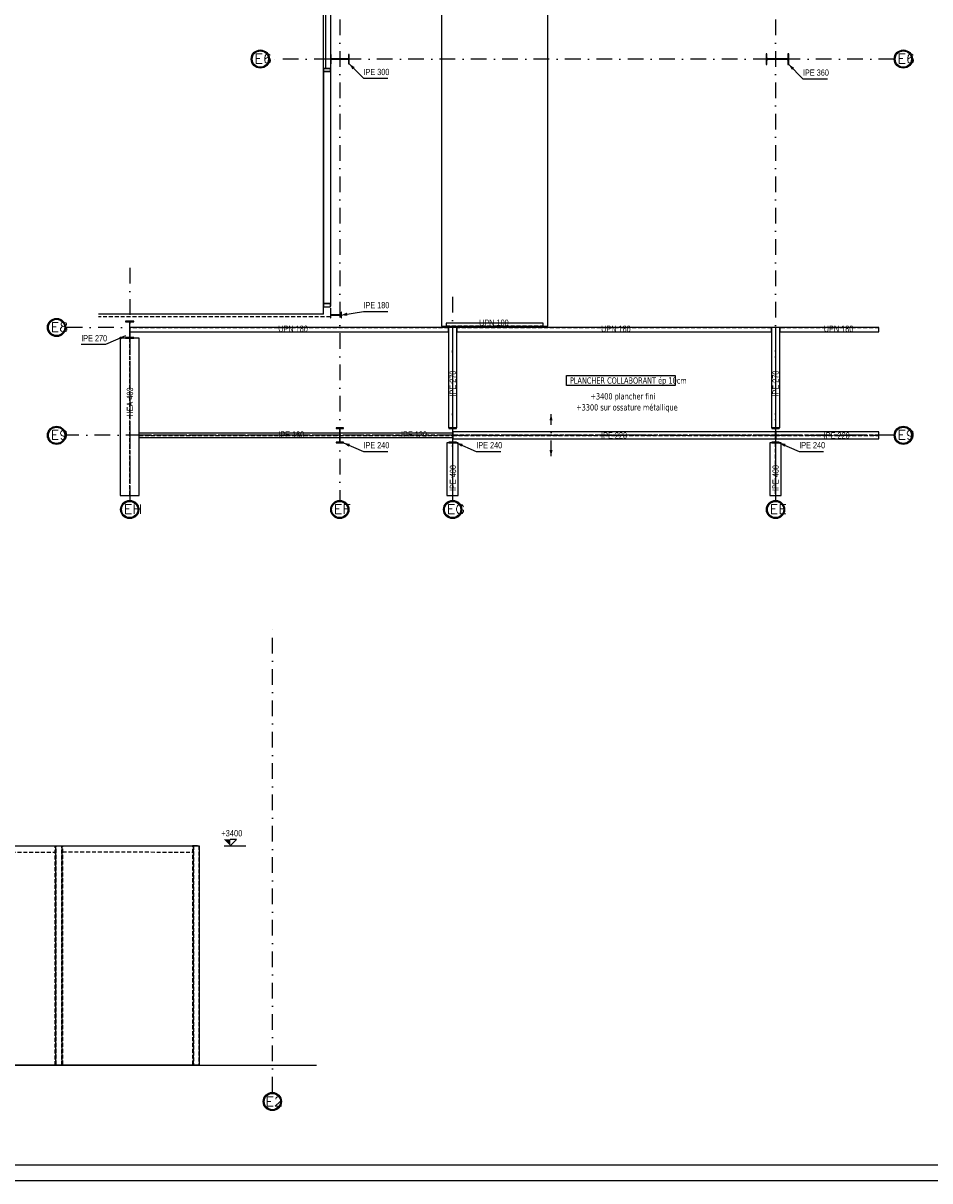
# Model space of a CAD drawing. Extents: x 293186 to 369035, y -341273 to -122059.
# Tile 19 of 64: x 334352 to 348813, y -293349 to -274888. Entities that reach past the tile are written whole.
import ezdxf

# ---------------------------------------------------------------- set-up
doc = ezdxf.new("R2010")
doc.units = 0
doc.header["$LTSCALE"] = 50
doc.linetypes.add('DASHDOT', pattern=[10, 5, -2.5, 0, -2.5])
doc.linetypes.add('HIDDEN', pattern=[1.875, 1.25, -0.625])
doc.layers.get('0').update_dxf_attribs({"color": 1, "linetype": 'CONTINUOUS'})
doc.layers.add('ECHELLE_1_50', color=7, linetype='CONTINUOUS')
doc.styles.add('ARIAL', font='txt')
doc.styles.add('CADWORK5', font='ROMAND', dxfattribs={"width": 0.8})
doc.styles.add('TAHOMA', font='txt')

# ---------------------------------------------------------------- blocks, each defined once
blk = doc.blocks.new('CDWK_EXTR_2')
at = {"color": 0}
blk.add_solid([(0, 0), (2, 0.5), (2, -0.5)], dxfattribs=at)
blk = doc.blocks.new('*D172')
at = {"layer": 'ECHELLE_1_50', "color": 150}
for p, q in [((337656, -288006), (337756, -287906)), ((337756, -287906), (337656, -287906)), ((337556, -288006), (337906, -288006))]:
    blk.add_line(p, q, dxfattribs=at)
blk.add_solid([(337656, -288006), (337656, -287906), (337556, -287906)], dxfattribs=at)
at = {"layer": 'ECHELLE_1_50', "color": 26, "style": 'ARIAL', "width": 0.75}
blk.add_text('+3400', height=100, dxfattribs=at).set_placement((337512, -287856))

msp = doc.modelspace()

# ---------------------------------------------------------------- hatches: boundary and pattern name
at = {"layer": 'ECHELLE_1_50', "linetype": 'HIDDEN'}
for points in [[(334862, -291506), (334862, -288006), (334875, -288006), (334875, -291506)], [(334970, -291506), (334970, -288006), (334982, -288006), (334982, -291506)], [(337067, -291506), (337067, -288006), (337055, -288006), (337055, -291506)]]:
    msp.add_hatch(color=11, dxfattribs=at).paths.add_polyline_path(points)

# ---------------------------------------------------------------- linework, layer by layer
at = {"layer": 'ECHELLE_1_50', "color": 3, "linetype": 'DASHDOT'}
for p, q in [((339402, -252828), (339402, -282499)), ((346352, -252828), (346352, -282499)), ((348245, -275461), (338280, -275461)), ((336052, -278792), (336052, -282499)), ((341202, -279253), (341202, -282499)), ((339799, -279741), (335030, -279741)), ((348245, -281461), (335030, -281461)), ((338327, -291940), (338327, -284533))]:
    msp.add_line(p, q, dxfattribs=at)
at = {"layer": 'ECHELLE_1_50', "color": 2}
for p, q in [((339142, -279531), (339142, -263566)), ((339182, -275611), (339182, -274461)), ((339252, -274461), (339252, -279376)), ((339142, -275611), (339252, -275611)), ((339142, -279531), (335552, -279531))]:
    msp.add_line(p, q, dxfattribs=at)
at = {"layer": 'ECHELLE_1_50', "color": 106}
for p, q in [((339142, -275611), (339142, -275611)), ((339142, -275611), (339142, -275661)), ((339252, -275611), (339142, -275611)), ((339142, -275611), (339142, -275611)), ((339252, -275661), (339252, -275611)), ((339252, -275611), (339252, -275611)), ((339142, -275661), (339252, -275661)), ((339142, -275661), (339142, -275661)), ((339142, -275661), (339252, -275661)), ((339252, -275661), (339142, -275661)), ((339142, -275661), (339142, -275661)), ((339142, -279361), (339142, -275661)), ((339142, -275661), (339142, -279361)), ((339252, -275661), (339252, -275661)), ((339252, -275661), (339252, -275661)), ((339252, -275661), (339252, -279361)), ((339252, -275661), (339252, -279361)), ((339142, -279361), (339142, -279411)), ((339252, -279361), (339142, -279361)), ((339142, -279361), (339142, -279361)), ((339142, -279361), (339142, -279361)), ((339142, -279361), (339252, -279361)), ((339252, -279361), (339142, -279361)), ((339142, -279411), (339252, -279411)), ((339142, -279411), (339142, -279411)), ((339252, -279411), (339252, -279361)), ((339252, -279361), (339252, -279361)), ((339252, -279361), (339252, -279361)), ((339252, -279411), (339252, -279411))]:
    msp.add_line(p, q, dxfattribs=at)
at = {"layer": 'ECHELLE_1_50', "color": 5, "linetype": 'HIDDEN'}
for p, q in [((341135, -279749), (336055, -279749)), ((341199, -279741), (341199, -281341)), ((341206, -281341), (341206, -279741)), ((346285, -279749), (341270, -279749)), ((346349, -279741), (346349, -281341)), ((346355, -281341), (346355, -279741)), ((348001, -279749), (346420, -279749)), ((336047, -279911), (336047, -282421)), ((336058, -282421), (336058, -279911)), ((339399, -281458), (336203, -281458)), ((336203, -281463), (339399, -281463)), ((341199, -281458), (339399, -281458)), ((339399, -281463), (341199, -281463)), ((346349, -281458), (341205, -281458)), ((341205, -281464), (346349, -281464)), ((348001, -281458), (346355, -281458)), ((346355, -281464), (348001, -281464)), ((341198, -281581), (341198, -282421)), ((341207, -282421), (341207, -281581)), ((346348, -281581), (346348, -282421)), ((346356, -282421), (346356, -281581))]:
    msp.add_line(p, q, dxfattribs=at)
at = {"layer": 'ECHELLE_1_50', "color": 141, "linetype": 'HIDDEN'}
msp.add_line((341097, -279715), (342647, -279715), dxfattribs=at)
at = {"layer": 'ECHELLE_1_50', "color": 5, "linetype": 'DASHDOT'}
for p, q in [((341202, -279741), (341202, -281341)), ((346352, -279741), (346352, -281341)), ((336052, -279911), (336052, -282421)), ((339399, -281461), (336203, -281461)), ((341199, -281461), (339399, -281461)), ((341205, -281461), (346349, -281461)), ((346355, -281461), (348001, -281461)), ((341202, -281581), (341202, -282421)), ((346352, -281581), (346352, -282421))]:
    msp.add_line(p, q, dxfattribs=at)
at = {"layer": 'ECHELLE_1_50', "color": 158, "linetype": 'DASHDOT'}
msp.add_line((342772, -281793), (342772, -281123), dxfattribs=at)
at = {"layer": 'ECHELLE_1_50', "color": 5, "linetype": 'CONTINUOUS'}
for p, q in [((339399, -281424), (336202, -281424)), ((336203, -281497), (339399, -281497)), ((341199, -281424), (339398, -281424)), ((339399, -281497), (341199, -281497))]:
    msp.add_line(p, q, dxfattribs=at)
at = {"layer": 'ECHELLE_1_50', "color": 22, "linetype": 'HIDDEN'}
for p, q in [((332762, -288106), (334862, -288106)), ((334982, -288104), (337055, -288106))]:
    msp.add_line(p, q, dxfattribs=at)
at = {"layer": 'ECHELLE_1_50', "color": 7}
msp.add_line((315709, -291506, 2540), (339031, -291506, 2540), dxfattribs=at)
at = {"layer": 'ECHELLE_1_50', "color": 32, "linetype": 'CONTINUOUS'}
for points in [[(303867, -251399), (359917, -251399), (359917, -293349), (303867, -293349), (303867, -251399)], [(304117, -251649), (359667, -251649), (359667, -293099), (304117, -293099), (304117, -251649)]]:
    msp.add_lwpolyline(points, dxfattribs=at)
at = {"layer": 'ECHELLE_1_50', "color": 7, "linetype": 'HIDDEN'}
msp.add_lwpolyline([(348239, -253651), (339252, -253651), (339252, -279571), (335552, -279571)], dxfattribs=at)
at = {"layer": 'ECHELLE_1_50', "color": 5, "linetype": 'CONTINUOUS'}
for points in [[(339526, -275457), (339278, -275457, -0.414214), (339263, -275442), (339263, -275386), (339252, -275386), (339252, -275421), (339252, -275501), (339252, -275536), (339263, -275536), (339263, -275479, -0.414214), (339278, -275464), (339526, -275464, -0.414214), (339541, -275479), (339541, -275536), (339552, -275536)], [(339552, -275536), (339552, -275386), (339541, -275386), (339541, -275442, -0.414214), (339526, -275457)], [(346531, -275457), (346233, -275457, -0.414214), (346215, -275439), (346215, -275376), (346202, -275376), (346202, -275416), (346202, -275506), (346202, -275546), (346215, -275546), (346215, -275483, -0.414214), (346233, -275465), (346531, -275465, -0.414214), (346549, -275483), (346549, -275546), (346562, -275546)], [(346562, -275546), (346562, -275376), (346549, -275376), (346549, -275439, -0.414214), (346531, -275457)], [(339415, -279538), (339269, -279538, -0.414214), (339260, -279529), (339260, -279495), (339252, -279495), (339252, -279516), (339252, -279566), (339252, -279586), (339260, -279586), (339260, -279552, -0.414214), (339269, -279543), (339415, -279543, -0.414214), (339424, -279552), (339424, -279586), (339432, -279586)], [(339432, -279586), (339432, -279495), (339424, -279495), (339424, -279529, -0.414214), (339415, -279538)], [(336055, -279886), (336055, -279666, -0.414214), (336070, -279651), (336120, -279651), (336120, -279641), (336088, -279641), (336016, -279641), (335985, -279641), (335985, -279651), (336034, -279651, -0.414214), (336049, -279666), (336049, -279886, -0.414214), (336034, -279901), (335985, -279901), (335985, -279911)], [(335985, -279911), (336120, -279911), (336120, -279901), (336070, -279901, -0.414214), (336055, -279886)], [(339405, -281556), (339405, -281366, -0.414214), (339420, -281351), (339462, -281351), (339462, -281341), (339436, -281341), (339368, -281341), (339342, -281341), (339342, -281351), (339384, -281351, -0.414214), (339399, -281366), (339399, -281556, -0.414214), (339384, -281571), (339342, -281571), (339342, -281581)], [(341205, -281556), (341205, -281366, -0.414214), (341220, -281351), (341262, -281351), (341262, -281341), (341236, -281341), (341168, -281341), (341142, -281341), (341142, -281351), (341184, -281351, -0.414214), (341199, -281366), (341199, -281556, -0.414214), (341184, -281571), (341142, -281571), (341142, -281581)], [(346355, -281556), (346355, -281366, -0.414214), (346370, -281351), (346412, -281351), (346412, -281341), (346386, -281341), (346318, -281341), (346292, -281341), (346292, -281351), (346334, -281351, -0.414214), (346349, -281366), (346349, -281556, -0.414214), (346334, -281571), (346292, -281571), (346292, -281581)], [(339342, -281581), (339462, -281581), (339462, -281571), (339420, -281571, -0.414214), (339405, -281556)], [(341142, -281581), (341262, -281581), (341262, -281571), (341220, -281571, -0.414214), (341205, -281556)], [(346292, -281581), (346412, -281581), (346412, -281571), (346370, -281571, -0.414214), (346355, -281556)]]:
    msp.add_lwpolyline(points, format="xyb", dxfattribs=at)
at = {"layer": 'ECHELLE_1_50', "color": 7, "linetype": 'CONTINUOUS'}
for points in [[(339552, -275536), (339779, -275767), (340169, -275767)], [(346562, -275546), (346789, -275777), (347179, -275777)], [(339421, -279546), (339779, -279485), (340169, -279485)], [(335985, -279876), (335668, -280013), (335278, -280013)], [(339462, -281581), (339779, -281718), (340169, -281718)], [(341262, -281581), (341579, -281718), (341969, -281718)], [(346412, -281581), (346729, -281718), (347119, -281718)]]:
    msp.add_lwpolyline(points, dxfattribs=at)
at = {"layer": 'ECHELLE_1_50', "color": 141, "linetype": 'CONTINUOUS'}
msp.add_lwpolyline([(341097, -279721), (342647, -279721), (342647, -279671), (341097, -279671), (341097, -279721)], dxfattribs=at)
at = {"layer": 'ECHELLE_1_50', "color": 5, "linetype": 'CONTINUOUS'}
for points in [[(341135, -279741), (336055, -279741), (336055, -279811), (341135, -279811), (341135, -279741)], [(341135, -279741), (341135, -281341), (341270, -281341), (341270, -279741), (341135, -279741)], [(346285, -279741), (341270, -279741), (341270, -279811), (346285, -279811), (346285, -279741)], [(346285, -279741), (346285, -281341), (346420, -281341), (346420, -279741), (346285, -279741)], [(348001, -279741), (346420, -279741), (346420, -279811), (348001, -279811), (348001, -279741)], [(335902, -279911), (335902, -282421), (336202, -282421), (336202, -279911), (335902, -279911)], [(341205, -281516), (346349, -281516), (346349, -281406), (341205, -281406), (341205, -281516)], [(346355, -281516), (348001, -281516), (348001, -281406), (346355, -281406), (346355, -281516)], [(341112, -281581), (341112, -282421), (341292, -282421), (341292, -281581), (341112, -281581)], [(346262, -281581), (346262, -282421), (346442, -282421), (346442, -281581), (346262, -281581)]]:
    msp.add_lwpolyline(points, dxfattribs=at)
at = {"layer": 'ECHELLE_1_50', "color": 32, "linetype": 'CONTINUOUS'}
msp.add_lwpolyline([(343019, -280506), (344752, -280506), (344752, -280669), (343019, -280669)], close=True, dxfattribs=at)
at = {"layer": 'ECHELLE_1_50', "color": 11, "linetype": 'CONTINUOUS'}
msp.add_lwpolyline([(323822, -288006), (337162, -288006), (337162, -291506), (323822, -291506)], close=True, dxfattribs=at)
at = {"layer": 'ECHELLE_1_50', "color": 3, "linetype": 'CONTINUOUS'}
for centre, radius in [((338135, -275461), 145), ((338135, -275461), 130), ((348390, -275461), 145), ((348390, -275461), 130), ((334885, -279741), 145), ((334885, -279741), 130), ((334885, -281461), 145), ((334885, -281461), 130), ((348390, -281461), 145), ((348390, -281461), 130), ((336052, -282644), 145), ((336052, -282644), 130), ((339402, -282644), 145), ((339402, -282644), 130), ((341202, -282644), 145), ((341202, -282644), 130), ((346352, -282644), 145), ((346352, -282644), 130), ((338327, -292085), 145), ((338327, -292085), 130)]:
    msp.add_circle(centre, radius, dxfattribs=at)
at = {"layer": 'ECHELLE_1_50', "color": 5, "linetype": 'CONTINUOUS'}
msp.add_3dface([(341022, -279721, 2540), (342722, -279721, 2540), (342722, -274223, 2540), (341022, -274223, 2540)], dxfattribs=at)
at = {"layer": 'ECHELLE_1_50', "color": 11, "linetype": 'HIDDEN'}
for points in [[(334862, -291506, 2540), (334862, -288006, 2540), (334875, -288006, 2540), (334875, -291506, 2540)], [(334970, -288006, 2540), (334970, -291506, 2540), (334875, -291506, 2540), (334875, -288006, 2540)], [(334970, -291506, 2540), (334970, -288006, 2540), (334982, -288006, 2540), (334982, -291506, 2540)], [(337067, -291506, 2540), (337067, -288006, 2540), (337055, -288006, 2540), (337055, -291506, 2540)], [(337067, -288006, 2540), (337067, -291506, 2540), (337162, -291506, 2540), (337162, -288006, 2540)]]:
    msp.add_3dface(points, dxfattribs=at)

# ---------------------------------------------------------------- block references
at = {"layer": 'ECHELLE_1_50', "color": 7, "linetype": 'CONTINUOUS', "xscale": 50, "yscale": 50, "zscale": 50}
for p, rotation in [((339552, -275536), 314.51853723), ((346562, -275546), 314.51853723), ((339421, -279546), 9.745517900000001), ((335985, -279876), 203.34466617), ((339462, -281581), 336.6553338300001), ((341262, -281581), 336.6553338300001), ((346412, -281581), 336.6553338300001)]:
    msp.add_blockref('CDWK_EXTR_2', p, dxfattribs=dict(at, rotation=rotation))
at = {"layer": 'ECHELLE_1_50', "color": 158, "linetype": 'DASHDOT', "xscale": 50, "yscale": 50, "zscale": 50}
for p, rotation in [((342772, -281123), 270), ((342772, -281793), 90)]:
    msp.add_blockref('CDWK_EXTR_2', p, dxfattribs=dict(at, rotation=rotation))
at = {"layer": 'ECHELLE_1_50', "color": 0}
msp.add_blockref('*D172', (0, 0), dxfattribs=at)

# ---------------------------------------------------------------- texts
at = {"layer": 'ECHELLE_1_50', "color": 96, "style": 'CADWORK5', "width": 1.125}
for s, p in [('E6', (338039, -275530)), ('E6', (348294, -275530)), ('E8', (334790, -279810)), ('E9', (334790, -281530)), ('E9', (348294, -281530)), ('EH', (335957, -282714)), ('EF', (339307, -282714)), ('EG', (341107, -282714)), ('EE', (346257, -282714)), ('E2', (338215, -292160))]:
    msp.add_text(s, height=150, dxfattribs=at).set_placement(p)
at = {"layer": 'ECHELLE_1_50', "color": 7, "style": 'ARIAL', "width": 0.8}
for s, p in [('IPE 300', (339779, -275717)), ('IPE 360', (346789, -275727)), ('IPE 180', (339779, -279435)), ('UPN 100', (341624, -279715)), ('IPE 270', (335278, -279963)), ('UPN 180', (338421, -279811)), ('UPN 180', (343570, -279811)), ('UPN 180', (347121, -279811)), ('IPE 160', (338421, -281497)), ('IPE 120', (340379, -281497)), ('IPE 220', (343570, -281513)), ('IPE 220', (347121, -281513)), ('IPE 240', (339779, -281668)), ('IPE 240', (341579, -281668)), ('IPE 240', (346729, -281668))]:
    msp.add_text(s, height=100, dxfattribs=at).set_placement(p)
for s, p in [('IPE 270', (341254, -280843)), ('IPE 270', (346403, -280843)), ('HEA 400', (336106, -281163)), ('IPE 400', (341257, -282349)), ('IPE 400', (346403, -282349))]:
    msp.add_text(s, height=100, rotation=90, dxfattribs=at).set_placement(p)
at = {"layer": 'ECHELLE_1_50', "color": 32, "style": 'TAHOMA', "width": 0.8}
for s, p in [('PLANCHER COLLABORANT ép 10cm', (343072, -280637)), ('+3400 plancher fini', (343400, -280889)), ('+3300 sur ossature métallique', (343172, -281065))]:
    msp.add_text(s, height=100, dxfattribs=at).set_placement(p)

doc.saveas('drawing.dxf')
